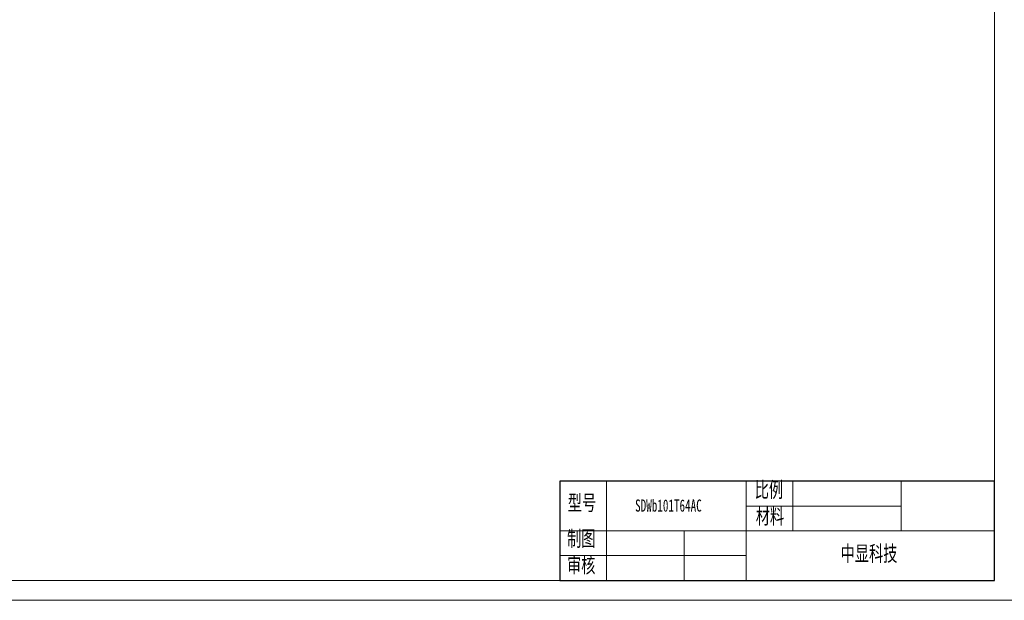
# Model space of a CAD drawing. Header units: millimetres. Extents: x 670 to 2572, y -2665 to -2222.
# Tile 4 of 8: x 1611 to 1934, y -2665 to -2474. Entities that reach past the tile are written whole.
import ezdxf

# ---------------------------------------------------------------- set-up
doc = ezdxf.new("R2010")
doc.units = ezdxf.units.MM
doc.layers.get('0').update_dxf_attribs({"lineweight": 18})
doc.layers.add('thick', color=7, linetype='Continuous', lineweight=30)
doc.layers.add('thin', color=7, linetype='Continuous', lineweight=18)
doc.styles.add('机械字体', font='SimSun.ttf', dxfattribs={"width": 0.67})

msp = doc.modelspace()

# ---------------------------------------------------------------- linework, layer by layer
for p in [(1788.51, -2626.195), (1623.416, -2658.816)]:
    msp.add_line(p, (1788.51, -2658.816))
at = {"lineweight": 0}
msp.add_line((1803.801, -2642.505), (1803.801, -2626.195), dxfattribs=at)
for points in [[(1303.741, -2222.103), (1937.758, -2222.103), (1937.758, -2665.346), (1303.741, -2665.346)], [(1931.228, -2658.816), (1310.241, -2658.816), (1310.241, -2228.603), (1931.228, -2228.603)]]:
    msp.add_lwpolyline(points, close=True)
at = {"layer": 'thick'}
for p, q in [((1931.228, -2626.195), (1788.51, -2626.195)), ((1788.51, -2626.195), (1788.51, -2658.816)), ((1788.51, -2626.195), (1788.51, -2658.816)), ((1931.228, -2658.816), (1931.228, -2626.195)), ((1788.51, -2658.816), (1931.228, -2658.816))]:
    msp.add_line(p, q, dxfattribs=at)
at = {"layer": 'thin'}
for p, q in [((1849.675, -2626.195), (1849.675, -2658.816)), ((1864.966, -2626.195), (1864.966, -2642.505)), ((1900.646, -2642.505), (1900.646, -2626.195)), ((1900.646, -2634.35), (1849.675, -2634.35)), ((1931.228, -2642.505), (1788.51, -2642.505)), ((1803.801, -2642.505), (1803.801, -2658.816)), ((1829.287, -2642.505), (1829.287, -2658.816)), ((1849.675, -2650.66), (1788.51, -2650.66))]:
    msp.add_line(p, q, dxfattribs=at)

# ---------------------------------------------------------------- texts
at = {"layer": 'thick', "attachment_point": 1, "style": '机械字体'}
for s, insert, char_height, width in [('比例', (1852.512, -2626.433), 5.0971, 12.94837), ('型号', (1791.08, -2630.72), 5.0971, 12.94837), ('SDWb101T64AC', (1813.211, -2632.196), 4, 28.39311), ('材料', (1852.847, -2635.139), 5.0971, 12.94837), ('制图', (1790.853, -2642.505), 5.0971, 12.94837), ('中显科技', (1880.742, -2647.403), 5.0971, 28.36201), ('审核', (1790.853, -2651.211), 5.0971, 12.94837)]:
    msp.add_mtext(s, dxfattribs=dict(at, insert=insert, char_height=char_height, width=width))

doc.saveas('drawing.dxf')
